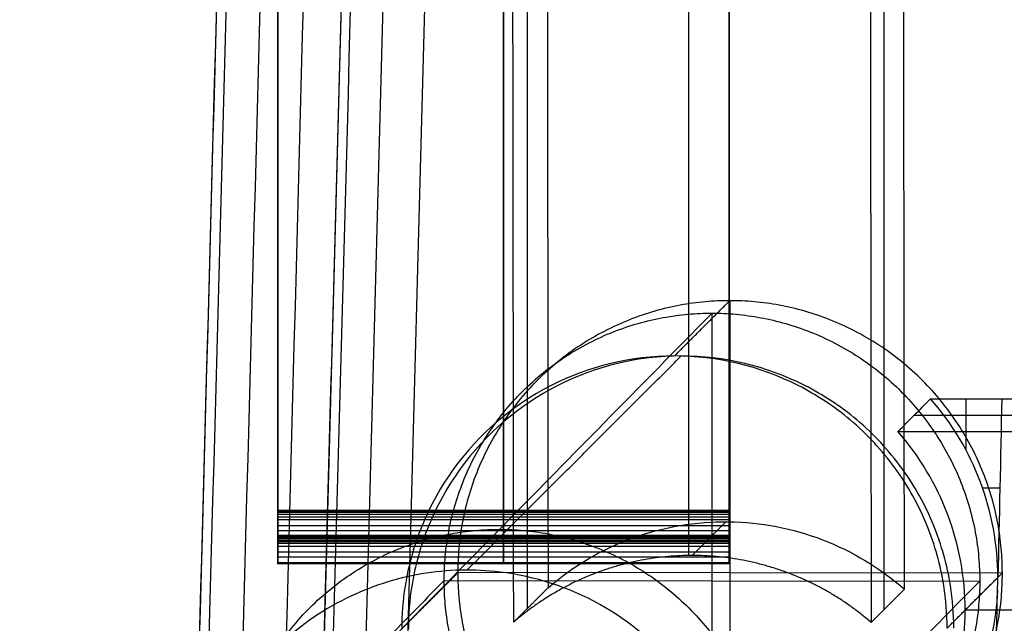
# Model space of a CAD drawing. Header units: millimetres. Extents: x -232 to 229, y -240 to 240.
# Tile 2 of 256: x -219 to -161, y -200 to -164. Entities that reach past the tile are written whole.
import ezdxf

# ---------------------------------------------------------------- set-up
doc = ezdxf.new("R2010")
doc.units = ezdxf.units.MM
doc.header["$MEASUREMENT"] = 0
doc.layers.add('Pause bar stool', color=7, linetype='Continuous', true_color=0x8b1c62)
doc.layers.add('Seat pad', color=6, linetype='Continuous', true_color=0xff00ff)

msp = doc.modelspace()

# ---------------------------------------------------------------- linework, layer by layer
at = {"layer": 'Pause bar stool'}
for p, q in [((-203.38, -195.765, 364.581), (-203.38, 178.674, 364.581)), ((-176.883, -195.765, 364.581), (-176.883, 178.674, 364.581)), ((-167.793, 164.945, 696.633), (-167.793, -198.898, 696.633)), ((-188.748, 163.215, 698.275), (-188.748, -198.844, 698.275)), ((-179.262, 163.151, 662.762), (-179.262, -195.717, 675.301)), ((-176.831, -212.726, 739.603), (-176.831, -180.746, 738.486)), ((-177.891, -181.479, 727.255), (-177.891, -212.92, 728.356)), ((-162.965, -189.549, 730.557), (-162.965, -186.51, 730.451)), ((-166.015, -187.47, 702.968), (160.498, -187.47, 702.968)), ((-160.99, -191.757, 730.635), (-162.001, -191.757, 730.635)), ((-203.38, -193.06, 389.38), (-176.883, -193.06, 389.38)), ((-203.38, -193.06, 389.38), (-176.883, -193.06, 389.38)), ((-176.883, -193.086, 389.378), (-203.38, -193.086, 389.378)), ((-176.883, -193.111, 389.374), (-203.38, -193.111, 389.374)), ((-176.883, -193.111, 389.374), (-203.38, -193.111, 389.374)), ((-176.883, -193.141, 389.363), (-203.38, -193.141, 389.363)), ((-203.38, -193.171, 389.35), (-176.883, -193.171, 389.35)), ((-203.38, -193.171, 389.35), (-176.883, -193.171, 389.35)), ((-176.883, -193.303, 389.251), (-203.38, -193.303, 389.251)), ((-176.883, -193.455, 389.089), (-203.38, -193.455, 389.089)), ((-176.883, -193.623, 388.862), (-203.38, -193.623, 388.862)), ((-176.883, -193.965, 388.268), (-203.38, -193.965, 388.268)), ((-203.38, -194.248, 349.011), (-176.883, -194.248, 349.011)), ((-203.38, -194.248, 349.011), (-176.883, -194.248, 349.011)), ((-176.883, -194.264, 387.591), (-203.38, -194.264, 387.591)), ((-176.883, -194.542, 349.265), (-203.38, -194.542, 349.265)), ((-176.883, -194.605, 349.292), (-203.38, -194.605, 349.292)), ((-203.38, -194.671, 349.337), (-176.883, -194.671, 349.337)), ((-203.38, -194.671, 349.337), (-176.883, -194.671, 349.337)), ((-176.883, -194.687, 386.153), (-203.38, -194.687, 386.153)), ((-176.883, -194.752, 349.41), (-203.38, -194.752, 349.41)), ((-203.38, -194.827, 349.493), (-176.883, -194.827, 349.493)), ((-203.38, -194.827, 349.493), (-176.883, -194.827, 349.493)), ((-176.883, -194.869, 384.679), (-203.38, -194.869, 384.679)), ((-176.883, -194.916, 349.605), (-203.38, -194.916, 349.605)), ((-203.38, -194.998, 349.721), (-176.883, -194.998, 349.721)), ((-203.38, -194.998, 349.721), (-176.883, -194.998, 349.721)), ((-176.883, -195.178, 350.014), (-203.38, -195.178, 350.014)), ((-176.883, -195.513, 350.71), (-203.38, -195.513, 350.71)), ((-176.883, -195.804, 351.504), (-203.38, -195.804, 351.504)), ((-176.883, -196.145, 353.044), (-203.38, -196.145, 353.044)), ((-176.883, -196.214, 353.82), (-203.38, -196.214, 353.82)), ((-176.883, -196.214, 354.611), (-203.38, -196.214, 354.611)), ((-160.84, -196.755, 738.487), (-192.821, -196.716, 739.602)), ((-193.612, -197.18, 728.346), (-162.171, -197.218, 727.265)), ((157.511, -198.923, 675.851), (-163.028, -198.923, 675.851))]:
    msp.add_line(p, q, dxfattribs=at)
at = {"layer": 'Pause bar stool', "extrusion": (0.999409, -0.001204, -0.034358)}
msp.add_lwpolyline([(-197.413, 721.272), (-222.845, -4.152)], dxfattribs=at)
at = {"layer": 'Pause bar stool'}
for points, degree in [([(-203.38, -194.248, 349.011), (-203.38, -69.945, 344.6), (-203.38, 54.358, 340.189), (-203.38, 178.917, 335.932)], 3), ([(-203.38, -194.248, 349.011), (-203.38, -69.945, 344.6), (-203.38, 54.358, 340.189), (-203.38, 178.917, 335.932)], 3), ([(-190.131, 178.917, 335.932), (-190.131, 54.358, 340.189), (-190.131, -69.945, 344.6), (-190.131, -194.248, 349.011)], 3), ([(-176.883, 178.917, 335.932), (-176.883, 54.358, 340.189), (-176.883, -69.945, 344.6), (-176.883, -194.248, 349.011)], 3), ([(-176.883, 178.917, 335.932), (-176.883, 54.358, 340.189), (-176.883, -69.945, 344.6), (-176.883, -194.248, 349.011)], 3), ([(-203.38, 175.543, 376.38), (-203.38, -8.759, 382.88), (-203.38, -193.06, 389.38)], 2), ([(-203.38, 175.543, 376.38), (-203.38, -8.759, 382.88), (-203.38, -193.06, 389.38)], 2), ([(-190.131, -193.06, 389.38), (-190.131, -8.759, 382.88), (-190.131, 175.543, 376.38)], 2), ([(-176.883, -193.06, 389.38), (-176.883, -8.759, 382.88), (-176.883, 175.543, 376.38)], 2), ([(-176.883, -193.06, 389.38), (-176.883, -8.759, 382.88), (-176.883, 175.543, 376.38)], 2), ([(-168.994, 167.956, 662.235), (-168.77, -15.848, 668.65), (-168.546, -199.651, 675.065)], 2), ([(-168.994, 167.956, 662.235), (-168.77, -15.848, 668.65), (-168.546, -199.651, 675.065)], 2), ([(-189.533, -199.629, 675.797), (-189.756, -16.664, 669.411), (-189.979, 166.301, 663.026)], 2), ([(-189.533, -199.629, 675.797), (-189.756, -16.664, 669.411), (-189.979, 166.301, 663.026)], 2), ([(-200.611, 71.729, 739.28), (-203.251, -25.661, 742.682), (-205.894, -123.052, 746.081), (-208.534, -220.443, 749.481)], 3), ([(-200.611, 71.729, 739.28), (-203.242, -25.321, 742.67), (-205.875, -122.371, 746.057), (-208.506, -219.422, 749.446)], 3), ([(-180.097, -183.995, 645.501), (-178.474, -182.37, 691.994), (-176.85, -180.746, 738.487)], 2), ([(-177.891, -181.479, 727.255), (-190.336, -194.146, 365.72), (-202.78, -206.813, 4.186)], 2), ([(-192.277, -196.573, 285.532), (-185.992, -190.284, 465.516), (-179.706, -183.995, 645.501)], 2), ([(-166.975, -188.43, 675.485), (-166.335, -187.79, 693.807), (-165.695, -187.15, 712.129), (-165.055, -186.51, 730.451)], 3), ([(-166.975, -188.43, 675.485), (-166.335, -187.79, 693.807), (-165.695, -187.15, 712.129), (-165.055, -186.51, 730.451)], 3), ([(-165.055, -186.51, 730.451), (-162.965, -186.51, 730.451), (-160.875, -186.51, 730.451)], 2), ([(-161.108, -197.004, 730.818), (-161.113, -193.144, 730.683), (-162.515, -189.417, 730.553), (-165.055, -186.51, 730.451)], 3), ([(-161.108, -197.004, 730.818), (-161.113, -193.144, 730.683), (-162.515, -189.417, 730.553), (-165.055, -186.51, 730.451)], 3), ([(-165.055, -186.51, 730.451), (-162.965, -186.51, 730.451), (-160.875, -186.51, 730.451)], 2), ([(-160.875, -186.51, 730.451), (-160.951, -190.008, 730.573), (-161.029, -193.506, 730.696), (-161.108, -197.004, 730.818)], 3), ([(-160.875, -186.51, 730.451), (-160.951, -190.008, 730.573), (-161.029, -193.506, 730.696), (-161.108, -197.004, 730.818)], 3), ([(-166.975, -188.43, 675.485), (-2.758, -188.43, 675.485), (161.459, -188.43, 675.485)], 2), ([(-166.975, -188.43, 675.485), (-2.758, -188.43, 675.485), (161.459, -188.43, 675.485)], 2), ([(-203.38, -193.06, 389.38), (-203.38, -193.078, 389.38), (-203.38, -193.096, 389.377), (-203.38, -193.111, 389.374)], 3), ([(-203.38, -193.06, 389.38), (-203.38, -193.078, 389.38), (-203.38, -193.096, 389.377), (-203.38, -193.111, 389.374)], 3), ([(-190.131, -193.111, 389.374), (-190.131, -193.096, 389.377), (-190.131, -193.078, 389.38), (-190.131, -193.06, 389.38)], 3), ([(-176.883, -193.111, 389.374), (-176.883, -193.096, 389.377), (-176.883, -193.078, 389.38), (-176.883, -193.06, 389.38)], 3), ([(-176.883, -193.111, 389.374), (-176.883, -193.096, 389.377), (-176.883, -193.078, 389.38), (-176.883, -193.06, 389.38)], 3), ([(-203.38, -193.111, 389.374), (-203.38, -193.132, 389.368), (-203.38, -193.15, 389.359), (-203.38, -193.171, 389.35)], 3), ([(-203.38, -193.111, 389.374), (-203.38, -193.132, 389.368), (-203.38, -193.15, 389.359), (-203.38, -193.171, 389.35)], 3), ([(-190.131, -193.171, 389.35), (-190.131, -193.15, 389.359), (-190.131, -193.132, 389.368), (-190.131, -193.111, 389.374)], 3), ([(-176.883, -193.171, 389.35), (-176.883, -193.15, 389.359), (-176.883, -193.132, 389.368), (-176.883, -193.111, 389.374)], 3), ([(-176.883, -193.171, 389.35), (-176.883, -193.15, 389.359), (-176.883, -193.132, 389.368), (-176.883, -193.111, 389.374)], 3), ([(-179.057, -195.715, 675.294), (-178.065, -194.723, 703.705), (-177.073, -193.73, 732.115)], 2), ([(-203.38, -194.827, 349.493), (-203.38, -194.779, 349.436), (-203.38, -194.728, 349.382), (-203.38, -194.671, 349.337)], 3), ([(-203.38, -194.827, 349.493), (-203.38, -194.779, 349.436), (-203.38, -194.728, 349.382), (-203.38, -194.671, 349.337)], 3), ([(-190.131, -194.671, 349.337), (-190.131, -194.728, 349.382), (-190.131, -194.779, 349.436), (-190.131, -194.827, 349.493)], 3), ([(-176.883, -194.671, 349.337), (-176.883, -194.728, 349.382), (-176.883, -194.779, 349.436), (-176.883, -194.827, 349.493)], 3), ([(-176.883, -194.671, 349.337), (-176.883, -194.728, 349.382), (-176.883, -194.779, 349.436), (-176.883, -194.827, 349.493)], 3), ([(-203.38, -194.998, 349.721), (-203.38, -194.944, 349.643), (-203.38, -194.89, 349.565), (-203.38, -194.827, 349.493)], 3), ([(-203.38, -194.998, 349.721), (-203.38, -194.944, 349.643), (-203.38, -194.89, 349.565), (-203.38, -194.827, 349.493)], 3), ([(-190.131, -194.827, 349.493), (-190.131, -194.89, 349.565), (-190.131, -194.944, 349.643), (-190.131, -194.998, 349.721)], 3), ([(-176.883, -194.827, 349.493), (-176.883, -194.89, 349.565), (-176.883, -194.944, 349.643), (-176.883, -194.998, 349.721)], 3), ([(-176.883, -194.827, 349.493), (-176.883, -194.89, 349.565), (-176.883, -194.944, 349.643), (-176.883, -194.998, 349.721)], 3), ([(-192.821, -196.736, 739.603), (-194.464, -198.38, 692.552), (-196.107, -200.024, 645.501)], 2), ([(-192.821, -196.736, 739.603), (-194.464, -198.38, 692.552), (-196.107, -200.024, 645.501)], 2), ([(-164.088, -199.985, 645.501), (-162.464, -198.36, 691.994), (-160.84, -196.736, 738.486)], 2), ([(-164.088, -199.985, 645.501), (-162.464, -198.36, 691.994), (-160.84, -196.736, 738.486)], 2), ([(-163.028, -198.924, 675.853), (-162.068, -197.964, 703.335), (-161.108, -197.004, 730.818)], 2), ([(-161.126, -197.774, 730.845), (-161.12, -197.517, 730.836), (-161.114, -197.261, 730.827), (-161.108, -197.004, 730.818)], 3), ([(-161.126, -197.774, 730.845), (-161.12, -197.517, 730.836), (-161.114, -197.261, 730.827), (-161.108, -197.004, 730.818)], 3), ([(-193.612, -197.18, 728.346), (-206.075, -209.866, 366.266), (-218.538, -222.552, 4.186)], 2), ([(-189.533, -199.629, 675.797), (-188.525, -198.62, 704.66), (-187.517, -197.612, 733.524)], 2), ([(-189.533, -199.629, 675.797), (-188.525, -198.62, 704.66), (-187.517, -197.612, 733.524)], 2), ([(-162.171, -197.218, 727.265), (-174.615, -209.885, 365.725), (-187.06, -222.552, 4.186)], 2), ([(-168.546, -199.651, 675.065), (-167.569, -198.674, 703.047), (-166.591, -197.696, 731.03)], 2), ([(-168.546, -199.651, 675.065), (-167.569, -198.674, 703.047), (-166.591, -197.696, 731.03)], 2), ([(-161.126, -197.774, 730.845), (-161.294, -201.353, 730.97), (-162.662, -204.78, 731.089), (-165.021, -207.497, 731.184)], 3), ([(-161.126, -197.774, 730.845), (-161.294, -201.353, 730.97), (-162.662, -204.78, 731.089), (-165.021, -207.497, 731.184)], 3), ([(-161.354, -207.497, 731.184), (-161.276, -204.256, 731.071), (-161.2, -201.015, 730.958), (-161.126, -197.774, 730.845)], 3), ([(-161.354, -207.497, 731.184), (-161.276, -204.256, 731.071), (-161.2, -201.015, 730.958), (-161.126, -197.774, 730.845)], 3)]:
    msp.add_open_spline(points, degree=degree, dxfattribs=at)
for points, knots in [([(-166.591, -197.696, 731.03), (-166.645, -150.12, 729.493), (-166.7, -102.545, 727.926), (-166.754, -54.97, 726.367), (-166.828, 9.143, 724.266), (-166.901, 73.257, 722.173), (-166.971, 137.372, 720.164), (-166.98, 145.9, 719.897), (-166.989, 154.428, 719.63), (-166.999, 162.955, 719.363)], [39.692393, 39.692393, 39.692393, 39.692393, 182.494742, 182.494742, 182.494742, 374.937057, 374.937057, 374.937057, 400.532362, 400.532362, 400.532362, 400.532362]), ([(-166.591, -197.696, 731.03), (-166.645, -150.12, 729.493), (-166.7, -102.545, 727.926), (-166.754, -54.97, 726.367), (-166.828, 9.143, 724.266), (-166.901, 73.257, 722.173), (-166.971, 137.372, 720.164), (-166.98, 145.9, 719.897), (-166.989, 154.428, 719.63), (-166.999, 162.955, 719.363)], [39.692393, 39.692393, 39.692393, 39.692393, 182.494742, 182.494742, 182.494742, 374.937057, 374.937057, 374.937057, 400.532362, 400.532362, 400.532362, 400.532362]), ([(-187.913, 161.121, 722.192), (-187.901, 150.284, 722.528), (-187.889, 139.446, 722.863), (-187.878, 128.608, 723.199), (-187.81, 66.003, 725.137), (-187.741, 3.4, 727.118), (-187.671, -59.203, 729.112), (-187.62, -105.339, 730.583), (-187.568, -151.475, 732.061), (-187.517, -197.612, 733.524)], [82.358902, 82.358902, 82.358902, 82.358902, 114.887914, 114.887914, 114.887914, 302.791873, 302.791873, 302.791873, 441.271475, 441.271475, 441.271475, 441.271475]), ([(-187.913, 161.121, 722.192), (-187.901, 150.284, 722.528), (-187.889, 139.446, 722.863), (-187.878, 128.608, 723.199), (-187.81, 66.003, 725.137), (-187.741, 3.4, 727.118), (-187.671, -59.203, 729.112), (-187.62, -105.339, 730.583), (-187.568, -151.475, 732.061), (-187.517, -197.612, 733.524)], [82.358902, 82.358902, 82.358902, 82.358902, 114.887914, 114.887914, 114.887914, 302.791873, 302.791873, 302.791873, 441.271475, 441.271475, 441.271475, 441.271475]), ([(-200.011, 71.851, 743.22), (-201.429, 19.618, 745.044), (-204.131, -79.459, 748.506), (-206.831, -178.534, 751.967), (-208.106, -225.431, 753.605)], [27.815421, 27.815421, 27.815421, 27.815421, 184.697233, 325.573275, 325.573275, 325.573275, 325.573275]), ([(-200.011, 71.851, 743.22), (-201.429, 19.618, 745.044), (-204.131, -79.459, 748.506), (-206.831, -178.534, 751.967), (-208.106, -225.431, 753.605)], [27.815421, 27.815421, 27.815421, 27.815421, 184.697233, 325.573275, 325.573275, 325.573275, 325.573275]), ([(-198.084, 71.543, 735.866), (-198.084, 71.542, 735.866), (-198.084, 71.542, 735.866), (-198.084, 71.542, 735.866), (-200.711, -25.498, 739.258), (-203.326, -122.536, 742.658), (-205.951, -219.574, 746.051)], [-0.000603, -0.000603, -0.000603, -0.000603, 0.000363, 0.000363, 0.000363, 291.400647, 291.400647, 291.400647, 291.400647]), ([(-203.396, -219.726, 742.657), (-200.776, -122.701, 739.26), (-198.18, -25.674, 735.845), (-195.557, 71.354, 732.451), (-195.557, 71.354, 732.451), (-195.557, 71.355, 732.451), (-195.557, 71.356, 732.451)], [-291.36512, -291.36512, -291.36512, -291.36512, -0.000363, -0.000363, -0.000363, 0.001569, 0.001569, 0.001569, 0.001569]), ([(-164.088, -199.985, 645.501), (-164.088, -199.149, 645.501), (-164.153, -198.314, 645.501), (-164.474, -196.28, 645.501), (-164.803, -195.097, 645.501), (-165.75, -192.765, 645.501), (-166.381, -191.63, 645.501), (-167.903, -189.535, 645.501), (-168.788, -188.585, 645.501), (-170.714, -186.963, 645.501), (-171.738, -186.286, 645.501), (-175.079, -184.587, 645.501), (-177.57, -183.992, 645.501), (-180.097, -183.995, 645.501), (-182.626, -183.998, 645.501), (-185.117, -184.6, 645.501), (-189.617, -186.899, 645.501), (-191.564, -188.564, 645.501), (-193.81, -191.658, 645.501), (-194.441, -192.794, 645.501), (-195.389, -195.128, 645.501), (-195.719, -196.311, 645.501), (-196.041, -198.349, 645.501), (-196.107, -199.186, 645.501), (-196.107, -200.024, 645.501)], [5.052397, 5.052397, 5.052397, 5.052397, 7.567972, 7.567972, 11.245217, 11.245217, 15.136198, 15.136198, 19.027583, 19.027583, 22.704906, 22.704906, 30.297023, 30.297023, 30.297023, 37.903154, 37.903154, 45.509086, 45.509086, 49.404448, 49.404448, 53.086348, 53.086348, 55.610414, 55.610414, 55.610414, 55.610414]), ([(-163.697, -199.985, 645.501), (-163.697, -199.149, 645.501), (-163.762, -198.314, 645.501), (-164.083, -196.28, 645.501), (-164.412, -195.097, 645.501), (-165.36, -192.765, 645.501), (-165.99, -191.63, 645.501), (-167.512, -189.535, 645.501), (-168.397, -188.585, 645.501), (-170.323, -186.963, 645.501), (-171.347, -186.286, 645.501), (-174.688, -184.587, 645.501), (-177.179, -183.992, 645.501), (-179.706, -183.995, 645.501), (-182.235, -183.998, 645.501), (-184.726, -184.6, 645.501), (-189.226, -186.899, 645.501), (-191.173, -188.564, 645.501), (-193.419, -191.658, 645.501), (-194.05, -192.794, 645.501), (-194.999, -195.128, 645.501), (-195.328, -196.311, 645.501), (-195.65, -198.349, 645.501), (-195.716, -199.186, 645.501), (-195.716, -200.024, 645.501)], [5.052397, 5.052397, 5.052397, 5.052397, 7.567972, 7.567972, 11.245217, 11.245217, 15.136198, 15.136198, 19.027583, 19.027583, 22.704906, 22.704906, 30.297023, 30.297023, 30.297023, 37.903154, 37.903154, 45.509086, 45.509086, 49.404448, 49.404448, 53.086348, 53.086348, 55.610414, 55.610414, 55.610414, 55.610414]), ([(-160.875, -186.51, 730.451), (-134.619, -186.609, 727.614), (-108.303, -186.684, 725.479), (-55.561, -186.783, 722.627), (-29.168, -186.808, 721.912), (-2.758, -186.808, 721.912), (23.651, -186.808, 721.912), (50.044, -186.783, 722.627), (102.786, -186.684, 725.479), (129.102, -186.609, 727.614), (155.358, -186.51, 730.451)], [0, 0, 0, 0, 79.220874, 79.220874, 158.442991, 158.442991, 158.442991, 237.665109, 237.665109, 316.885964, 316.885964, 316.885964, 316.885964]), ([(-160.875, -186.51, 730.451), (-134.619, -186.609, 727.614), (-108.303, -186.684, 725.479), (-55.561, -186.783, 722.627), (-29.168, -186.808, 721.912), (-2.758, -186.808, 721.912), (23.651, -186.808, 721.912), (50.044, -186.783, 722.627), (102.786, -186.684, 725.479), (129.102, -186.609, 727.614), (155.358, -186.51, 730.451)], [0, 0, 0, 0, 79.220874, 79.220874, 158.442991, 158.442991, 158.442991, 237.665109, 237.665109, 316.885964, 316.885964, 316.885964, 316.885964]), ([(-166.939, -209.417, 676.218), (-164.413, -206.505, 676.116), (-163.023, -202.779, 675.986), (-163.028, -198.924, 675.851), (-163.032, -195.064, 675.717), (-164.435, -191.337, 675.586), (-166.975, -188.43, 675.485)], [0, 0, 0, 0, 11.692429, 11.692429, 11.692429, 23.401756, 23.401756, 23.401756, 23.401756]), ([(-166.939, -209.417, 676.218), (-164.413, -206.505, 676.116), (-163.023, -202.779, 675.986), (-163.028, -198.924, 675.851), (-163.032, -195.064, 675.717), (-164.435, -191.337, 675.586), (-166.975, -188.43, 675.485)], [0, 0, 0, 0, 11.692429, 11.692429, 11.692429, 23.401756, 23.401756, 23.401756, 23.401756]), ([(-203.38, -193.171, 389.35), (-203.38, -193.219, 389.323), (-203.38, -193.261, 389.29), (-203.38, -193.303, 389.251), (-203.38, -193.357, 389.2), (-203.38, -193.407, 389.146), (-203.38, -193.455, 389.089), (-203.38, -193.515, 389.018), (-203.38, -193.569, 388.94), (-203.38, -193.623, 388.862), (-203.38, -193.749, 388.673), (-203.38, -193.863, 388.472), (-203.38, -193.965, 388.268), (-203.38, -194.076, 388.047), (-203.38, -194.175, 387.819), (-203.38, -194.264, 387.591), (-203.38, -194.444, 387.124), (-203.38, -194.585, 386.641), (-203.38, -194.687, 386.153), (-203.38, -194.786, 385.667), (-203.38, -194.846, 385.173), (-203.38, -194.869, 384.679), (-203.38, -195.312, 374.655), (-203.38, -195.762, 364.632), (-203.38, -196.214, 354.611), (-203.38, -196.226, 354.347), (-203.38, -196.226, 354.084), (-203.38, -196.214, 353.82), (-203.38, -196.202, 353.559), (-203.38, -196.178, 353.302), (-203.38, -196.145, 353.044), (-203.38, -196.074, 352.523), (-203.38, -195.96, 352.007), (-203.38, -195.804, 351.504), (-203.38, -195.72, 351.234), (-203.38, -195.624, 350.967), (-203.38, -195.513, 350.71), (-203.38, -195.414, 350.473), (-203.38, -195.303, 350.239), (-203.38, -195.178, 350.014), (-203.38, -195.121, 349.915), (-203.38, -195.061, 349.817), (-203.38, -194.998, 349.721)], [43.00006, 43.00006, 43.00006, 43.00006, 44.00008, 44.00008, 44.00008, 45.0001, 45.0001, 45.0001, 46.00012, 46.00012, 46.00012, 47.00014, 47.00014, 47.00014, 48.00016, 48.00016, 48.00016, 49.00018, 49.00018, 49.00018, 50, 50, 50, 51, 51, 51, 52, 52, 52, 53, 53, 53, 54, 54, 54, 55, 55, 55, 56, 56, 56, 57, 57, 57, 57]), ([(-203.38, -193.171, 389.35), (-203.38, -193.219, 389.323), (-203.38, -193.261, 389.29), (-203.38, -193.303, 389.251), (-203.38, -193.357, 389.2), (-203.38, -193.407, 389.146), (-203.38, -193.455, 389.089), (-203.38, -193.515, 389.018), (-203.38, -193.569, 388.94), (-203.38, -193.623, 388.862), (-203.38, -193.749, 388.673), (-203.38, -193.863, 388.472), (-203.38, -193.965, 388.268), (-203.38, -194.076, 388.047), (-203.38, -194.175, 387.819), (-203.38, -194.264, 387.591), (-203.38, -194.444, 387.124), (-203.38, -194.585, 386.641), (-203.38, -194.687, 386.153), (-203.38, -194.786, 385.667), (-203.38, -194.846, 385.173), (-203.38, -194.869, 384.679), (-203.38, -195.312, 374.655), (-203.38, -195.762, 364.632), (-203.38, -196.214, 354.611), (-203.38, -196.226, 354.347), (-203.38, -196.226, 354.084), (-203.38, -196.214, 353.82), (-203.38, -196.202, 353.559), (-203.38, -196.178, 353.302), (-203.38, -196.145, 353.044), (-203.38, -196.074, 352.523), (-203.38, -195.96, 352.007), (-203.38, -195.804, 351.504), (-203.38, -195.72, 351.234), (-203.38, -195.624, 350.967), (-203.38, -195.513, 350.71), (-203.38, -195.414, 350.473), (-203.38, -195.303, 350.239), (-203.38, -195.178, 350.014), (-203.38, -195.121, 349.915), (-203.38, -195.061, 349.817), (-203.38, -194.998, 349.721)], [43.00006, 43.00006, 43.00006, 43.00006, 44.00008, 44.00008, 44.00008, 45.0001, 45.0001, 45.0001, 46.00012, 46.00012, 46.00012, 47.00014, 47.00014, 47.00014, 48.00016, 48.00016, 48.00016, 49.00018, 49.00018, 49.00018, 50, 50, 50, 51, 51, 51, 52, 52, 52, 53, 53, 53, 54, 54, 54, 55, 55, 55, 56, 56, 56, 57, 57, 57, 57]), ([(-190.131, -194.998, 349.721), (-190.131, -195.061, 349.817), (-190.131, -195.121, 349.915), (-190.131, -195.178, 350.014), (-190.131, -195.303, 350.239), (-190.131, -195.414, 350.473), (-190.131, -195.513, 350.71), (-190.131, -195.624, 350.967), (-190.131, -195.72, 351.234), (-190.131, -195.804, 351.504), (-190.131, -195.96, 352.007), (-190.131, -196.074, 352.523), (-190.131, -196.145, 353.044), (-190.131, -196.178, 353.302), (-190.131, -196.202, 353.559), (-190.131, -196.214, 353.82), (-190.131, -196.226, 354.084), (-190.131, -196.226, 354.347), (-190.131, -196.214, 354.611), (-190.131, -195.762, 364.632), (-190.131, -195.312, 374.655), (-190.131, -194.869, 384.679), (-190.131, -194.846, 385.173), (-190.131, -194.786, 385.667), (-190.131, -194.687, 386.153), (-190.131, -194.585, 386.641), (-190.131, -194.444, 387.124), (-190.131, -194.264, 387.591), (-190.131, -194.175, 387.819), (-190.131, -194.076, 388.047), (-190.131, -193.965, 388.268), (-190.131, -193.863, 388.472), (-190.131, -193.749, 388.673), (-190.131, -193.623, 388.862), (-190.131, -193.569, 388.94), (-190.131, -193.515, 389.018), (-190.131, -193.455, 389.089), (-190.131, -193.407, 389.146), (-190.131, -193.357, 389.2), (-190.131, -193.303, 389.251), (-190.131, -193.261, 389.29), (-190.131, -193.219, 389.323), (-190.131, -193.171, 389.35)], [-57, -57, -57, -57, -56, -56, -56, -55, -55, -55, -54, -54, -54, -53, -53, -53, -52, -52, -52, -51, -51, -51, -50, -50, -50, -49.00018, -49.00018, -49.00018, -48.00016, -48.00016, -48.00016, -47.00014, -47.00014, -47.00014, -46.00012, -46.00012, -46.00012, -45.0001, -45.0001, -45.0001, -44.00008, -44.00008, -44.00008, -43.00006, -43.00006, -43.00006, -43.00006]), ([(-176.883, -194.998, 349.721), (-176.883, -195.061, 349.817), (-176.883, -195.121, 349.915), (-176.883, -195.178, 350.014), (-176.883, -195.303, 350.239), (-176.883, -195.414, 350.473), (-176.883, -195.513, 350.71), (-176.883, -195.624, 350.967), (-176.883, -195.72, 351.234), (-176.883, -195.804, 351.504), (-176.883, -195.96, 352.007), (-176.883, -196.074, 352.523), (-176.883, -196.145, 353.044), (-176.883, -196.178, 353.302), (-176.883, -196.202, 353.559), (-176.883, -196.214, 353.82), (-176.883, -196.226, 354.084), (-176.883, -196.226, 354.347), (-176.883, -196.214, 354.611), (-176.883, -195.762, 364.632), (-176.883, -195.312, 374.655), (-176.883, -194.869, 384.679), (-176.883, -194.846, 385.173), (-176.883, -194.786, 385.667), (-176.883, -194.687, 386.153), (-176.883, -194.585, 386.641), (-176.883, -194.444, 387.124), (-176.883, -194.264, 387.591), (-176.883, -194.175, 387.819), (-176.883, -194.076, 388.047), (-176.883, -193.965, 388.268), (-176.883, -193.863, 388.472), (-176.883, -193.749, 388.673), (-176.883, -193.623, 388.862), (-176.883, -193.569, 388.94), (-176.883, -193.515, 389.018), (-176.883, -193.455, 389.089), (-176.883, -193.407, 389.146), (-176.883, -193.357, 389.2), (-176.883, -193.303, 389.251), (-176.883, -193.261, 389.29), (-176.883, -193.219, 389.323), (-176.883, -193.171, 389.35)], [-57, -57, -57, -57, -56, -56, -56, -55, -55, -55, -54, -54, -54, -53, -53, -53, -52, -52, -52, -51, -51, -51, -50, -50, -50, -49.00018, -49.00018, -49.00018, -48.00016, -48.00016, -48.00016, -47.00014, -47.00014, -47.00014, -46.00012, -46.00012, -46.00012, -45.0001, -45.0001, -45.0001, -44.00008, -44.00008, -44.00008, -43.00006, -43.00006, -43.00006, -43.00006]), ([(-176.883, -194.998, 349.721), (-176.883, -195.061, 349.817), (-176.883, -195.121, 349.915), (-176.883, -195.178, 350.014), (-176.883, -195.303, 350.239), (-176.883, -195.414, 350.473), (-176.883, -195.513, 350.71), (-176.883, -195.624, 350.967), (-176.883, -195.72, 351.234), (-176.883, -195.804, 351.504), (-176.883, -195.96, 352.007), (-176.883, -196.074, 352.523), (-176.883, -196.145, 353.044), (-176.883, -196.178, 353.302), (-176.883, -196.202, 353.559), (-176.883, -196.214, 353.82), (-176.883, -196.226, 354.084), (-176.883, -196.226, 354.347), (-176.883, -196.214, 354.611), (-176.883, -195.762, 364.632), (-176.883, -195.312, 374.655), (-176.883, -194.869, 384.679), (-176.883, -194.846, 385.173), (-176.883, -194.786, 385.667), (-176.883, -194.687, 386.153), (-176.883, -194.585, 386.641), (-176.883, -194.444, 387.124), (-176.883, -194.264, 387.591), (-176.883, -194.175, 387.819), (-176.883, -194.076, 388.047), (-176.883, -193.965, 388.268), (-176.883, -193.863, 388.472), (-176.883, -193.749, 388.673), (-176.883, -193.623, 388.862), (-176.883, -193.569, 388.94), (-176.883, -193.515, 389.018), (-176.883, -193.455, 389.089), (-176.883, -193.407, 389.146), (-176.883, -193.357, 389.2), (-176.883, -193.303, 389.251), (-176.883, -193.261, 389.29), (-176.883, -193.219, 389.323), (-176.883, -193.171, 389.35)], [-57, -57, -57, -57, -56, -56, -56, -55, -55, -55, -54, -54, -54, -53, -53, -53, -52, -52, -52, -51, -51, -51, -50, -50, -50, -49.00018, -49.00018, -49.00018, -48.00016, -48.00016, -48.00016, -47.00014, -47.00014, -47.00014, -46.00012, -46.00012, -46.00012, -45.0001, -45.0001, -45.0001, -44.00008, -44.00008, -44.00008, -43.00006, -43.00006, -43.00006, -43.00006]), ([(-187.517, -197.612, 733.524), (-184.511, -195.001, 733.06), (-180.716, -193.683, 732.548), (-173.125, -193.779, 731.646), (-169.457, -195.186, 731.27), (-166.591, -197.696, 731.03)], [13.861882, 13.861882, 13.861882, 13.861882, 25.654035, 25.654035, 37.423603, 37.423603, 37.423603, 37.423603]), ([(-187.517, -197.612, 733.524), (-184.511, -195.001, 733.06), (-180.716, -193.683, 732.548), (-173.125, -193.779, 731.646), (-169.457, -195.186, 731.27), (-166.591, -197.696, 731.03)], [13.861882, 13.861882, 13.861882, 13.861882, 25.654035, 25.654035, 37.423603, 37.423603, 37.423603, 37.423603]), ([(-203.38, -194.671, 349.337), (-203.38, -194.65, 349.319), (-203.38, -194.626, 349.304), (-203.38, -194.605, 349.292), (-203.38, -194.584, 349.28), (-203.38, -194.563, 349.271), (-203.38, -194.542, 349.265), (-203.38, -194.479, 349.246), (-203.38, -194.242, 349.198), (-203.38, -194.248, 349.011)], [59, 59, 59, 59, 60, 60, 60, 61, 61, 61, 62, 62, 62, 62]), ([(-203.38, -194.671, 349.337), (-203.38, -194.65, 349.319), (-203.38, -194.626, 349.304), (-203.38, -194.605, 349.292), (-203.38, -194.584, 349.28), (-203.38, -194.563, 349.271), (-203.38, -194.542, 349.265), (-203.38, -194.479, 349.246), (-203.38, -194.242, 349.198), (-203.38, -194.248, 349.011)], [59, 59, 59, 59, 60, 60, 60, 61, 61, 61, 62, 62, 62, 62]), ([(-190.131, -194.248, 349.011), (-190.131, -194.242, 349.198), (-190.131, -194.479, 349.246), (-190.131, -194.542, 349.265), (-190.131, -194.563, 349.271), (-190.131, -194.584, 349.28), (-190.131, -194.605, 349.292), (-190.131, -194.626, 349.304), (-190.131, -194.65, 349.319), (-190.131, -194.671, 349.337)], [-62, -62, -62, -62, -61, -61, -61, -60, -60, -60, -59, -59, -59, -59]), ([(-176.883, -194.248, 349.011), (-176.883, -194.242, 349.198), (-176.883, -194.479, 349.246), (-176.883, -194.542, 349.265), (-176.883, -194.563, 349.271), (-176.883, -194.584, 349.28), (-176.883, -194.605, 349.292), (-176.883, -194.626, 349.304), (-176.883, -194.65, 349.319), (-176.883, -194.671, 349.337)], [-62, -62, -62, -62, -61, -61, -61, -60, -60, -60, -59, -59, -59, -59]), ([(-176.883, -194.248, 349.011), (-176.883, -194.242, 349.198), (-176.883, -194.479, 349.246), (-176.883, -194.542, 349.265), (-176.883, -194.563, 349.271), (-176.883, -194.584, 349.28), (-176.883, -194.605, 349.292), (-176.883, -194.626, 349.304), (-176.883, -194.65, 349.319), (-176.883, -194.671, 349.337)], [-62, -62, -62, -62, -61, -61, -61, -60, -60, -60, -59, -59, -59, -59]), ([(-176.267, -212.563, 285.532), (-176.267, -210.882, 285.524), (-176.843, -207.28, 285.511), (-179.575, -202.214, 285.501), (-184.287, -198.236, 285.504), (-189.782, -196.451, 285.52), (-194.992, -196.579, 285.544), (-199.586, -198.07, 285.57), (-204.128, -201.287, 285.604), (-207.476, -206.352, 285.641), (-208.281, -210.605, 285.663), (-208.282, -212.597, 285.671)], [43.936816, 43.936816, 43.936816, 43.936816, 48.350645, 53.391619, 58.809831, 64.228043, 68.286519, 72.344996, 76.779899, 82.717862, 87.945863, 87.945863, 87.945863, 87.945863])]:
    msp.add_open_spline(points, degree=3, knots=knots, dxfattribs=at)
for points, weights, knots in [([(-160.84, -196.736, 738.486), (-160.86, -180.746, 737.928), (-176.85, -180.746, 738.487), (-192.84, -180.746, 739.045), (-192.821, -196.736, 739.603)], [1, 0.707106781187, 1, 0.707106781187, 1], [-50.265482, -50.265482, -50.265482, -25.132741, -25.132741, 0, 0, 0]), ([(-160.84, -196.736, 738.486), (-160.86, -180.746, 737.928), (-176.85, -180.746, 738.487), (-192.84, -180.746, 739.045), (-192.821, -196.736, 739.603)], [1, 0.707106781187, 1, 0.707106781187, 1], [-50.265482, -50.265482, -50.265482, -25.132741, -25.132741, 0, 0, 0]), ([(-177.891, -212.92, 728.356), (-162.171, -212.939, 727.816), (-162.171, -197.218, 727.265), (-162.171, -181.498, 726.714), (-177.891, -181.479, 727.255), (-193.612, -181.46, 727.795), (-193.612, -197.18, 728.346), (-193.612, -212.901, 728.897), (-177.891, -212.92, 728.356)], [1, 0.707106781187, 1, 0.707106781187, 1, 0.707106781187, 1, 0.707106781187, 1], [0, 0, 0, 24.708626, 24.708626, 49.417252, 49.417252, 74.125879, 74.125879, 98.834505, 98.834505, 98.834505]), ([(-190.369, -225.62, 365.858), (-174.648, -225.639, 365.318), (-174.648, -209.919, 364.767), (-174.648, -194.199, 364.216), (-190.369, -194.18, 364.757), (-206.089, -194.161, 365.297), (-206.089, -209.881, 365.848), (-206.089, -225.601, 366.399), (-190.369, -225.62, 365.858)], [1, 0.707106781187, 1, 0.707106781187, 1, 0.707106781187, 1, 0.707106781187, 1], [0, 0, 0, 24.708626, 24.708626, 49.417252, 49.417252, 74.125879, 74.125879, 98.834505, 98.834505, 98.834505]), ([(-168.546, -199.651, 675.065), (-173.066, -195.715, 675.085), (-179.057, -195.715, 675.294), (-185.028, -195.715, 675.503), (-189.533, -199.629, 675.797)], [1, 0.93644165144, 1, 0.936813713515, 1], [63.871296, 63.871296, 63.871296, 75.398224, 75.398224, 86.892892, 86.892892, 86.892892]), ([(-168.546, -199.651, 675.065), (-173.066, -195.715, 675.085), (-179.057, -195.715, 675.294), (-185.028, -195.715, 675.503), (-189.533, -199.629, 675.797)], [1, 0.93644165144, 1, 0.936813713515, 1], [63.871296, 63.871296, 63.871296, 75.398224, 75.398224, 86.892892, 86.892892, 86.892892]), ([(-192.821, -196.736, 739.603), (-192.801, -212.726, 740.161), (-176.811, -212.726, 739.603), (-160.821, -212.726, 739.044), (-160.84, -196.736, 738.486)], [1, 0.707106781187, 1, 0.707106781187, 1], [-100.530965, -100.530965, -100.530965, -75.398224, -75.398224, -50.265482, -50.265482, -50.265482]), ([(-192.821, -196.736, 739.603), (-192.801, -212.726, 740.161), (-176.811, -212.726, 739.603), (-160.821, -212.726, 739.044), (-160.84, -196.736, 738.486)], [1, 0.707106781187, 1, 0.707106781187, 1], [-100.530965, -100.530965, -100.530965, -75.398224, -75.398224, -50.265482, -50.265482, -50.265482])]:
    msp.add_rational_spline(points, weights, degree=2, knots=knots, dxfattribs=at)
at = {"layer": 'Seat pad'}
for points in [[(-193.431, 66.547, 743.529), (-195.971, -27.154, 746.802), (-198.514, -120.856, 750.071), (-201.054, -214.558, 753.343)], [(-193.431, 66.547, 743.529), (-195.962, -26.827, 746.79), (-198.496, -120.201, 750.048), (-201.027, -213.575, 753.309)]]:
    msp.add_open_spline(points, degree=3, dxfattribs=at)
for points, knots in [([(-192.854, 66.664, 747.319), (-194.218, 16.41, 749.074), (-196.818, -78.914, 752.405), (-199.416, -174.236, 755.735), (-200.642, -219.356, 757.311)], [27.815421, 27.815421, 27.815421, 27.815421, 184.697233, 325.573275, 325.573275, 325.573275, 325.573275]), ([(-192.854, 66.664, 747.319), (-194.218, 16.41, 749.074), (-196.818, -78.914, 752.405), (-199.416, -174.236, 755.735), (-200.642, -219.356, 757.311)], [27.815421, 27.815421, 27.815421, 27.815421, 184.697233, 325.573275, 325.573275, 325.573275, 325.573275]), ([(-191, 66.367, 740.243), (-191, 66.367, 740.243), (-191, 66.367, 740.243), (-191, 66.366, 740.243), (-193.527, -26.997, 743.507), (-196.043, -120.36, 746.779), (-198.569, -213.722, 750.043)], [-0.000603, -0.000603, -0.000603, -0.000603, 0.000363, 0.000363, 0.000363, 291.400647, 291.400647, 291.400647, 291.400647]), ([(-196.111, -213.868, 746.777), (-193.59, -120.518, 743.509), (-191.092, -27.167, 740.223), (-188.569, 66.185, 736.958), (-188.569, 66.186, 736.958), (-188.569, 66.187, 736.958), (-188.569, 66.187, 736.958)], [-291.36512, -291.36512, -291.36512, -291.36512, -0.000363, -0.000363, -0.000363, 0.001569, 0.001569, 0.001569, 0.001569])]:
    msp.add_open_spline(points, degree=3, knots=knots, dxfattribs=at)

doc.saveas('drawing.dxf')
